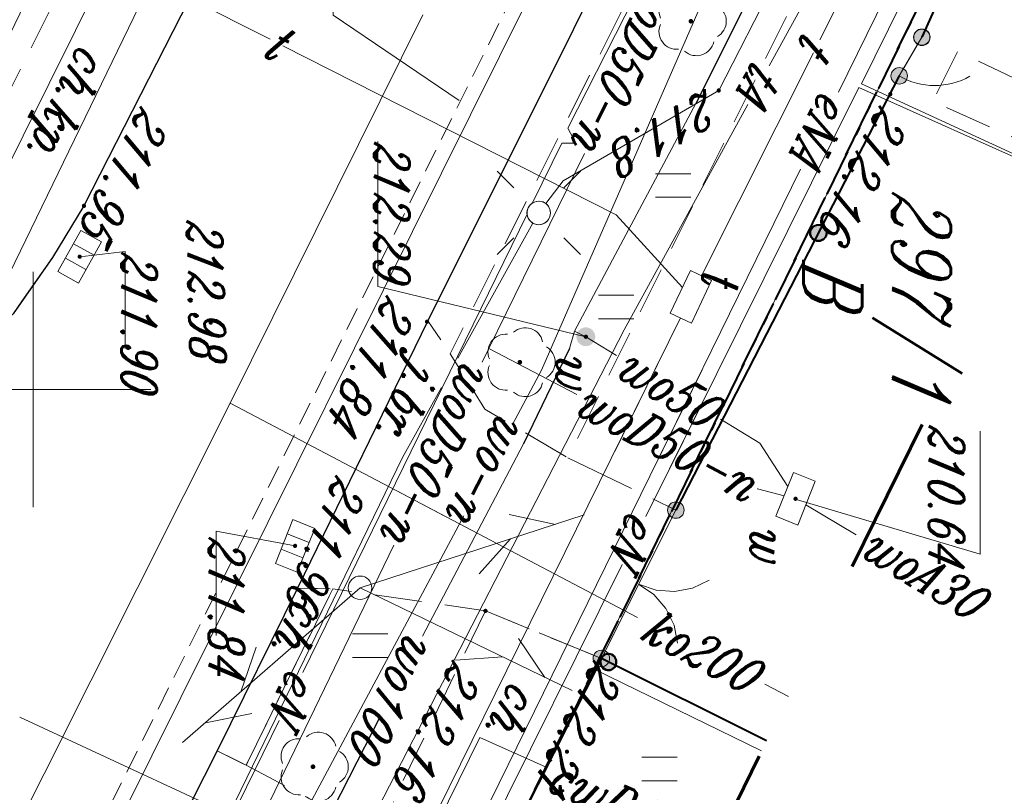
# Model space of a CAD drawing. Header units: millimetres. Extents: x -9598 to -9388, y -264557 to -264347.
# Tile 14 of 44: x -9487 to -9466, y -264466 to -264449. Entities that reach past the tile are written whole.
import ezdxf
from ezdxf.enums import TextEntityAlignment as Align

# ---------------------------------------------------------------- set-up
doc = ezdxf.new("R2010")
doc.units = ezdxf.units.MM
for name, pattern in [('DASHED2', [0.375, 0.25, -0.125]), ('Rakowicka 531_1 wstępna wersja$0$DGN Style 5', [7.845798, 3.362485, -4.483313]), ('Rakowicka 531_1 wstępna wersja$0$KTCR02-500', [1.5, 1, -0.5]), ('Rakowicka 531_1 wstępna wersja$0$KTJZ01-500', [2, 1.5, -0.5]), ('Rakowicka 531_1 wstępna wersja$0$PTTU04-500', [1.5, 1, -0.5])]:
    doc.linetypes.add(name, pattern=pattern)
doc.layers.get('0').update_dxf_attribs({"color": 20, "lineweight": 35})
for name, color, linetype, lineweight in [('-- CO_opis', 11, 'Continuous', 0), ('-- CO_p', 51, 'DASHED2', 9), ('-- CO_z', 51, 'Continuous', 9), ('Rakowicka 531_1 wstępna wersja$0$EGBD03', 250, 'Continuous', 0), ('Rakowicka 531_1 wstępna wersja$0$EGBU01', 250, 'Continuous', 0), ('Rakowicka 531_1 wstępna wersja$0$EPGPO_216', 7, 'Continuous', 0), ('Rakowicka 531_1 wstępna wersja$0$EPUPZ_251', 7, 'Continuous', 0), ('Rakowicka 531_1 wstępna wersja$0$GSLKBR', 250, 'Continuous', 13), ('Rakowicka 531_1 wstępna wersja$0$GUPISL', 250, 'Continuous', 13), ('Rakowicka 531_1 wstępna wersja$0$KTCR02', 250, 'Continuous', 0), ('Rakowicka 531_1 wstępna wersja$0$KTJZ01', 250, 'Continuous', 0), ('Rakowicka 531_1 wstępna wersja$0$KTKR01', 250, 'Continuous', 0), ('Rakowicka 531_1 wstępna wersja$0$KTOK04', 250, 'Continuous', 0), ('Rakowicka 531_1 wstępna wersja$0$KTOK05_01', 250, 'Continuous', 0), ('Rakowicka 531_1 wstępna wersja$0$OBOP02_01', 250, 'Continuous', 0), ('Rakowicka 531_1 wstępna wersja$0$PTTU04', 250, 'Continuous', 0), ('Rakowicka 531_1 wstępna wersja$0$RTPW02', 250, 'Continuous', 0), ('Rakowicka 531_1 wstępna wersja$0$SUOP03_18', 250, 'Continuous', 0), ('Rakowicka 531_1 wstępna wersja$0$SUPC_01', 250, 'Continuous', 0), ('Rakowicka 531_1 wstępna wersja$0$SUPE_01', 250, 'Continuous', 0), ('Rakowicka 531_1 wstępna wersja$0$SUPG_01', 250, 'Continuous', 0), ('Rakowicka 531_1 wstępna wersja$0$SUPK_01', 250, 'Continuous', 0), ('Rakowicka 531_1 wstępna wersja$0$SUPT_01', 250, 'Continuous', 0), ('Rakowicka 531_1 wstępna wersja$0$SUPW_01', 250, 'Continuous', 0), ('Rakowicka 531_1 wstępna wersja$0$SUSM04_01_E', 250, 'Continuous', 0), ('Rakowicka 531_1 wstępna wersja$0$SUUS05', 250, 'Continuous', 0), ('Rakowicka 531_1 wstępna wersja$0$SUUS15_03_E', 250, 'Continuous', 0), ('Rakowicka 531_1 wstępna wersja$0$SUUS15_05_K', 250, 'Continuous', 0), ('Rakowicka 531_1 wstępna wersja$0$SUUS15_08_W', 250, 'Continuous', 0), ('Rakowicka 531_1 wstępna wersja$0$SUUS15_7b_T', 250, 'Continuous', 0), ('Rakowicka 531_1 wstępna wersja$0$SUUS15_8b_W', 250, 'Continuous', 0), ('Rakowicka 531_1 wstępna wersja$0$SUUS25_W', 250, 'Continuous', 0), ('Rakowicka 531_1 wstępna wersja$0$Warstwa 3', 250, 'Continuous', 0), ('Rakowicka 531_1 wstępna wersja$0$Warstwa 5', 250, 'Continuous', 0)]:
    doc.layers.add(name, color=color, linetype=linetype, lineweight=lineweight)
doc.layers.add('-- RAMKA', color=11, linetype='Continuous')
for name, color, linetype, lineweight, true_color in [('Rakowicka 531_1 wstępna wersja$0$GEPPGD', 7, 'Continuous', 13, 0x008000), ('Rakowicka 531_1 wstępna wersja$0$GULTPR', 7, 'Continuous', 13, 0xff9100), ('Rakowicka 531_1 wstępna wersja$0$GUPESH', 1, 'Continuous', 0, 0xff0000), ('Rakowicka 531_1 wstępna wersja$0$GUPKSH', 7, 'Continuous', 0, 0x803300), ('Rakowicka 531_1 wstępna wersja$0$GUPWSH', 5, 'Continuous', 0, 0x0000ff)]:
    doc.layers.add(name, color=color, linetype=linetype, lineweight=lineweight, true_color=true_color)
doc.styles.add('Rakowicka 531_1 wstępna wersja$0$Style-ITALIC_1250 I 0.20944', font='ITALIC_1250.shx', dxfattribs={"oblique": 12})

# ---------------------------------------------------------------- blocks, each defined once
blk = doc.blocks.new('Rakowicka 531_1 wstępna wersja$0$GULTPR1')
at = {"layer": 'Rakowicka 531_1 wstępna wersja$0$GULTPR', "color": 30, "linetype": 'Continuous', "lineweight": 13, "flags": 128}
for points in [[(34.91081, 5), (43.57107, 0)], [(0, 0), (50, 0)], [(33.57107, 0), (24.91081, -5)]]:
    blk.add_lwpolyline(points, dxfattribs=at)
blk = doc.blocks.new('Rakowicka 531_1 wstępna wersja$0$GUPESH1')
at = {"layer": 'Rakowicka 531_1 wstępna wersja$0$GUPESH', "linetype": 'Continuous', "lineweight": 13}
blk.add_hatch(color=1, dxfattribs=at).paths.add_polyline_path([(0, -0.45), (-0.11647, -0.43467), (-0.225, -0.38971), (-0.3182, -0.3182), (-0.38971, -0.225), (-0.43467, -0.11647), (-0.45, 0), (-0.43467, 0.11647), (-0.38971, 0.225), (-0.3182, 0.3182), (-0.225, 0.38971), (-0.11647, 0.43467), (0, 0.45), (0.11647, 0.43467), (0.225, 0.38971), (0.3182, 0.3182), (0.38971, 0.225), (0.43467, 0.11647), (0.45, 0), (0.43467, -0.11647), (0.38971, -0.225), (0.3182, -0.3182), (0.225, -0.38971), (0.11647, -0.43467)])
blk = doc.blocks.new('Rakowicka 531_1 wstępna wersja$0$GUPKSH1')
at = {"layer": 'Rakowicka 531_1 wstępna wersja$0$GUPKSH', "linetype": 'Continuous', "lineweight": 13}
blk.add_hatch(color=36, dxfattribs=at).paths.add_polyline_path([(0, -0.45), (-0.11647, -0.43467), (-0.225, -0.38971), (-0.3182, -0.3182), (-0.38971, -0.225), (-0.43467, -0.11647), (-0.45, 0), (-0.43467, 0.11647), (-0.38971, 0.225), (-0.3182, 0.3182), (-0.225, 0.38971), (-0.11647, 0.43467), (0, 0.45), (0.11647, 0.43467), (0.225, 0.38971), (0.3182, 0.3182), (0.38971, 0.225), (0.43467, 0.11647), (0.45, 0), (0.43467, -0.11647), (0.38971, -0.225), (0.3182, -0.3182), (0.225, -0.38971), (0.11647, -0.43467)])
blk = doc.blocks.new('Rakowicka 531_1 wstępna wersja$0$GUPWSH1')
at = {"layer": 'Rakowicka 531_1 wstępna wersja$0$GUPWSH', "linetype": 'Continuous', "lineweight": 13}
blk.add_hatch(color=5, dxfattribs=at).paths.add_polyline_path([(0, -0.45), (-0.11647, -0.43467), (-0.225, -0.38971), (-0.3182, -0.3182), (-0.38971, -0.225), (-0.43467, -0.11647), (-0.45, 0), (-0.43467, 0.11647), (-0.38971, 0.225), (-0.3182, 0.3182), (-0.225, 0.38971), (-0.11647, 0.43467), (0, 0.45), (0.11647, 0.43467), (0.225, 0.38971), (0.3182, 0.3182), (0.38971, 0.225), (0.43467, 0.11647), (0.45, 0), (0.43467, -0.11647), (0.38971, -0.225), (0.3182, -0.3182), (0.225, -0.38971), (0.11647, -0.43467)])
blk = doc.blocks.new('Rakowicka 531_1 wstępna wersja$0$OBOP02_01')
at = {"layer": 'Rakowicka 531_1 wstępna wersja$0$OBOP02_01', "linetype": 'Continuous', "lineweight": 13}
h = blk.add_hatch(color=96, dxfattribs=at)
edge = h.paths.add_edge_path()
edge.add_arc((0, 0), 0.05, 0, 360)
at = {"layer": 'Rakowicka 531_1 wstępna wersja$0$OBOP02_01', "color": 96, "linetype": 'Continuous', "lineweight": 13}
for centre, start, end in [((0, 0.375), 30.1471, 149.8529), ((-0.357, 0.116), 102.1471, 221.8529), ((0.357, 0.116), 318.1471, 77.8529), ((-0.22, -0.303), 174.1472, 293.8529), ((0.22, -0.303), 246.1471, 5.8529)]:
    blk.add_arc(centre, 0.375, start, end, dxfattribs=at)
blk = doc.blocks.new('Rakowicka 531_1 wstępna wersja$0$GUPISL1_10')
at = {"color": 0, "flags": 128}
for points in [[(-8.83883, 8.83883), (-5.3033, 5.3033)], [(8.83883, 8.83883), (5.3033, 5.3033)], [(-8.83883, -8.83883), (-5.3033, -5.3033)], [(8.83883, -8.83883), (5.3033, -5.3033)]]:
    blk.add_lwpolyline(points, dxfattribs=at)
blk.add_lwpolyline([(0, 2.5), (0.85505, 2.34922), (1.60697, 1.9151), (2.16507, 1.25), (2.41482, 0.64705), (2.5, 0), (2.41482, -0.64705), (2.16507, -1.25), (1.70042, -1.83262), (1.0847, -2.25242), (0.3726, -2.47207), (-0.3726, -2.47207), (-1.0847, -2.25242), (-1.70042, -1.83262), (-2.16507, -1.25), (-2.43732, -0.5563), (-2.493, 0.18682), (-2.32718, 0.91335), (-1.95458, 1.55872), (-1.4083, 2.0656), (-0.7369, 2.38893), (0, 2.5)], close=True, dxfattribs=at)
blk = doc.blocks.new('Rakowicka 531_1 wstępna wersja$0$GSLKBR1')
at = {"layer": 'Rakowicka 531_1 wstępna wersja$0$GSLKBR', "color": 250, "linetype": 'Continuous', "lineweight": 13, "flags": 128}
for points in [[(12.99038, 7.5), (10.6066, 4.3934), (7.5, 2.00962), (3.88229, 0.51111), (0, 0)], [(0, 0), (3.88229, -0.51111), (7.5, -2.00962), (10.6066, -4.3934), (12.99038, -7.5)]]:
    blk.add_lwpolyline(points, dxfattribs=at)
blk = doc.blocks.new('Rakowicka 531_1 wstępna wersja$0$RTPW02')
at = {"layer": 'Rakowicka 531_1 wstępna wersja$0$Warstwa 5', "linetype": 'Continuous', "lineweight": 13}
h = blk.add_hatch(color=250, dxfattribs=at)
edge = h.paths.add_edge_path()
edge.add_arc((0, 0), 0.045, 0, 360)
blk = doc.blocks.new('Rakowicka 531_1 wstępna wersja$0$SUUS25')
at = {"layer": 'Rakowicka 531_1 wstępna wersja$0$SUUS25_W', "linetype": 'Continuous', "lineweight": 13}
h = blk.add_hatch(color=250, dxfattribs=at)
edge = h.paths.add_edge_path()
edge.add_arc((0, 0), 0.2, 0, 360)
blk = doc.blocks.new('Rakowicka 531_1 wstępna wersja$0$PTTU04_01')
at = {"layer": 'Rakowicka 531_1 wstępna wersja$0$PTTU04', "color": 250, "linetype": 'Continuous', "lineweight": 13}
for p, q in [((-0.25, -0.375), (-0.25, 0.375)), ((0.25, -0.375), (0.25, 0.375))]:
    blk.add_line(p, q, dxfattribs=at)
blk = doc.blocks.new('Rakowicka 531_1 wstępna wersja$0$RTPW02_1')
at = {"layer": 'Rakowicka 531_1 wstępna wersja$0$RTPW02', "linetype": 'Continuous', "lineweight": 13}
h = blk.add_hatch(color=250, dxfattribs=at)
edge = h.paths.add_edge_path()
edge.add_arc((0, 0), 0.045, 0, 360)
blk = doc.blocks.new('Rakowicka 531_1 wstępna wersja$0$510')
at = {"layer": 'Rakowicka 531_1 wstępna wersja$0$SUSM04_01_E', "color": 250, "linetype": 'Continuous', "lineweight": 13}
blk.add_circle((0, 0), 0.25, dxfattribs=at)
blk = doc.blocks.new('Rakowicka 531_1 wstępna wersja$0$SUUS05')
at = {"layer": 'Rakowicka 531_1 wstępna wersja$0$SUUS05', "color": 250, "linetype": 'Continuous', "lineweight": 13}
for p, q in [((-0.175, -0.25), (-0.175, 0.25)), ((0.175, 0.25), (0.175, -0.25))]:
    blk.add_line(p, q, dxfattribs=at)
at = {"layer": 'Rakowicka 531_1 wstępna wersja$0$SUUS05', "color": 250, "linetype": 'Continuous', "lineweight": 13, "flags": 128}
blk.add_lwpolyline([(-0.5, -0.25), (0.5, -0.25), (0.5, 0.25), (-0.5, 0.25), (-0.5, -0.25)], close=True, dxfattribs=at)
blk = doc.blocks.new('Rakowicka 531_1 wstępna wersja$0$SUUS15_8b_W')
at = {"layer": 'Rakowicka 531_1 wstępna wersja$0$SUUS15_8b_W', "color": 5, "linetype": 'Continuous', "lineweight": 13, "flags": 128}
blk.add_lwpolyline([(-0.5, 0.25), (0.5, 0.25), (0.5, -0.25), (-0.5, -0.25), (-0.5, 0.25)], close=True, dxfattribs=at)
blk = doc.blocks.new('Rakowicka 531_1 wstępna wersja$0$SUUS15_7b_T')
at = {"layer": 'Rakowicka 531_1 wstępna wersja$0$SUUS15_7b_T', "color": 30, "linetype": 'Continuous', "lineweight": 13, "flags": 128}
blk.add_lwpolyline([(-0.5, 0.25), (0.5, 0.25), (0.5, -0.25), (-0.5, -0.25), (-0.5, 0.25)], close=True, dxfattribs=at)
blk = doc.blocks.new('Rakowicka 531_1 wstępna wersja$0$510_2')
at = {"layer": 'Rakowicka 531_1 wstępna wersja$0$SUSM04_01_E', "color": 250, "linetype": 'Continuous', "lineweight": 13}
blk.add_circle((0, 0), 0.25, dxfattribs=at)
blk = doc.blocks.new('Rakowicka 531_1 wstępna wersja')
at = {"layer": 'Rakowicka 531_1 wstępna wersja$0$KTOK04', "linetype": 'Continuous', "lineweight": 13}
h = blk.add_hatch(color=250, dxfattribs=at)
edge = h.paths.add_edge_path()
edge.add_arc((7425342.52, 5549068.86), 0.17, 0, 360)
h = blk.add_hatch(color=250, dxfattribs=at)
edge = h.paths.add_edge_path()
edge.add_arc((7425343.34, 5549068.38), 0.175, 0, 360)
at = {"layer": 'Rakowicka 531_1 wstępna wersja$0$KTOK05_01', "linetype": 'Continuous', "lineweight": 40}
h = blk.add_hatch(color=250, dxfattribs=at)
edge = h.paths.add_edge_path()
edge.add_arc((7425346.675, 5549066.665), 0.17, 0, 360)
at = {"layer": 'Rakowicka 531_1 wstępna wersja$0$KTOK05_01', "linetype": 'Continuous', "lineweight": 13}
h = blk.add_hatch(color=250, dxfattribs=at)
edge = h.paths.add_edge_path()
edge.add_arc((7425352.56, 5549063.64), 0.175, 0, 360)
at = {"layer": 'Rakowicka 531_1 wstępna wersja$0$KTOK05_01', "linetype": 'Continuous', "lineweight": 40}
blk.add_hatch(color=250, dxfattribs=at).paths.add_polyline_path([(7425355.688, 5549062.071), (7425355.732, 5549062.049, 13.599754)])
at = {"layer": 'Rakowicka 531_1 wstępna wersja$0$KTOK05_01', "linetype": 'Continuous', "lineweight": 13}
h = blk.add_hatch(color=250, dxfattribs=at)
edge = h.paths.add_edge_path()
edge.add_arc((7425355.71, 5549062.06), 0.175, 0, 360)
at = {"layer": 'Rakowicka 531_1 wstępna wersja$0$EGBD03', "color": 96, "linetype": 'Continuous', "lineweight": 13, "flags": 128}
for points in [[(7425377.48, 5549032.21), (7425364.05, 5549039.31), (7425363.81, 5549038.86), (7425355.7, 5549042.97), (7425349.9, 5549045.91), (7425316.05, 5549062.26), (7425311.57, 5549064.57), (7425306.63, 5549067.13), (7425295.44, 5549072.28), (7425303.71, 5549087.75), (7425305.85, 5549086.73), (7425311.48, 5549083.92), (7425328.84, 5549075.25), (7425337.39, 5549070.98), (7425355.94, 5549061.91), (7425374.38, 5549052.81), (7425383.03, 5549048.34)], [(7425357.674, 5549065.46), (7425355.94, 5549061.91), (7425337.39, 5549070.98), (7425339.185, 5549074.542)], [(7425376.136, 5549056.393), (7425374.38, 5549052.81), (7425355.94, 5549061.91), (7425357.674, 5549065.46)]]:
    blk.add_lwpolyline(points, dxfattribs=at)
at = {"layer": 'Rakowicka 531_1 wstępna wersja$0$EPGPO_216', "color": 8, "linetype": 'Continuous', "lineweight": 40}
for p, q in [((7425342.781, 5549068.344), (7425341.433, 5549069.003)), ((7425345.027, 5549067.246), (7425343.679, 5549067.905)), ((7425347.272, 5549066.148), (7425345.925, 5549066.807)), ((7425349.518, 5549065.05), (7425348.171, 5549065.709)), ((7425351.764, 5549063.952), (7425350.417, 5549064.611)), ((7425354.01, 5549062.854), (7425352.663, 5549063.512)), ((7425358.497, 5549060.648), (7425357.152, 5549061.312))]:
    blk.add_line(p, q, dxfattribs=at)
at = {"layer": 'Rakowicka 531_1 wstępna wersja$0$EPGPO_216', "color": 8, "linetype": 'Continuous', "lineweight": 40, "flags": 128}
blk.add_lwpolyline([(7425356.256, 5549061.754), (7425355.94, 5549061.91), (7425354.909, 5549062.414)], dxfattribs=at)
at = {"layer": 'Rakowicka 531_1 wstępna wersja$0$EPUPZ_251', "color": 8, "linetype": 'Continuous', "lineweight": 40}
for p, q in [((7425342.193, 5549068.632), (7425342.35, 5549068.555)), ((7425342.709, 5549068.379), (7425343.608, 5549067.94)), ((7425343.967, 5549067.764), (7425344.124, 5549067.687)), ((7425344.439, 5549067.534), (7425344.596, 5549067.457)), ((7425344.955, 5549067.281), (7425345.853, 5549066.842)), ((7425346.213, 5549066.666), (7425346.37, 5549066.589)), ((7425346.684, 5549066.435), (7425346.842, 5549066.359)), ((7425347.201, 5549066.183), (7425348.099, 5549065.744)), ((7425348.459, 5549065.568), (7425348.616, 5549065.491)), ((7425348.93, 5549065.337), (7425349.088, 5549065.26)), ((7425349.447, 5549065.085), (7425350.345, 5549064.646)), ((7425350.705, 5549064.47), (7425350.862, 5549064.393)), ((7425351.176, 5549064.239), (7425351.333, 5549064.162)), ((7425351.693, 5549063.987), (7425352.591, 5549063.547)), ((7425352.951, 5549063.372), (7425353.108, 5549063.295)), ((7425353.422, 5549063.141), (7425353.579, 5549063.064)), ((7425353.939, 5549062.889), (7425354.837, 5549062.449)), ((7425355.196, 5549062.274), (7425355.354, 5549062.197)), ((7425355.668, 5549062.043), (7425355.825, 5549061.966)), ((7425356.184, 5549061.789), (7425357.081, 5549061.347)), ((7425357.44, 5549061.17), (7425357.597, 5549061.092)), ((7425357.91, 5549060.938), (7425358.067, 5549060.86)), ((7425358.426, 5549060.683), (7425359.323, 5549060.241))]:
    blk.add_line(p, q, dxfattribs=at)
at = {"layer": 'Rakowicka 531_1 wstępna wersja$0$GEPPGD', "color": 250, "linetype": 'Rakowicka 531_1 wstępna wersja$0$DGN Style 5', "lineweight": 70, "flags": 128}
blk.add_lwpolyline([(7425284.958, 5549147.04), (7425252.6, 5549083.92), (7425409.418, 5549006.623), (7425423.137, 5549033.307), (7425330.222, 5549078.944), (7425348.524, 5549115.33), (7425284.958, 5549147.04)], close=True, dxfattribs=at)
at = {"layer": 'Rakowicka 531_1 wstępna wersja$0$KTCR02', "color": 250, "linetype": 'Rakowicka 531_1 wstępna wersja$0$KTCR02-500', "lineweight": 13, "flags": 128}
for points in [[(7425331.45, 5549074.11), (7425331.999, 5549073.838), (7425337.4, 5549071.159), (7425342.52, 5549068.86), (7425343.34, 5549068.38), (7425352.56, 5549063.64)], [(7425345.039, 5549071.666), (7425343.88, 5549069.09), (7425342.82, 5549069.62), (7425344.024, 5549072.165)], [(7425348.54, 5549058.38), (7425329.97, 5549067.64), (7425330.048, 5549068.427)], [(7425349.93, 5549046.35), (7425349.81, 5549047.32), (7425349.48, 5549048.16), (7425349.02, 5549048.91), (7425348.39, 5549049.58), (7425347.2, 5549050.41), (7425346.1, 5549051.08), (7425336.01, 5549056.22), (7425318.45, 5549064.72)], [(7425354.7, 5549059.6), (7425355.71, 5549062.06), (7425360.69, 5549059.55)]]:
    blk.add_lwpolyline(points, dxfattribs=at)
blk.add_lwpolyline([(7425357.98, 5549054.52), (7425354.23, 5549056.36), (7425354.22, 5549055.61), (7425357.67, 5549053.91), (7425357.98, 5549054.52)], close=True, dxfattribs=at)
at = {"layer": 'Rakowicka 531_1 wstępna wersja$0$KTJZ01', "color": 250, "linetype": 'Rakowicka 531_1 wstępna wersja$0$KTJZ01-500', "lineweight": 13, "flags": 128}
for points in [[(7425302.84, 5549081.09), (7425303.26, 5549080.9), (7425315.16, 5549074.94), (7425320.45, 5549072.38), (7425324.79, 5549070.18), (7425329.97, 5549067.64), (7425348.54, 5549058.38), (7425354.22, 5549055.61), (7425357.67, 5549053.91), (7425362.03, 5549051.7), (7425363.18, 5549051.07), (7425368.65, 5549048.38), (7425372.69, 5549046.37), (7425377.06, 5549044.2), (7425384.6, 5549040.44), (7425387.82, 5549038.8), (7425393.82, 5549035.85), (7425394.13, 5549035.69), (7425398.63, 5549033.36), (7425412.124, 5549026.776), (7425418.203, 5549023.709)], [(7425349.93, 5549046.35), (7425349.81, 5549047.32), (7425349.48, 5549048.16), (7425349.02, 5549048.91), (7425348.39, 5549049.58), (7425347.2, 5549050.41), (7425346.1, 5549051.08), (7425336.01, 5549056.22), (7425318.45, 5549064.72), (7425312.37, 5549067.76), (7425311.94, 5549068.09), (7425302.89, 5549072.63), (7425297.097, 5549075.304)], [(7425351.45, 5549061.35), (7425352.56, 5549063.64), (7425355.71, 5549062.06), (7425354.7, 5549059.6)], [(7425354.229, 5549056.305), (7425354.22, 5549055.61), (7425348.54, 5549058.38), (7425349.24, 5549058.85)], [(7425362.03, 5549051.7), (7425357.67, 5549053.91), (7425357.98, 5549054.52)]]:
    blk.add_lwpolyline(points, dxfattribs=at)
at = {"layer": 'Rakowicka 531_1 wstępna wersja$0$KTKR01', "color": 250, "linetype": 'Continuous', "lineweight": 30, "flags": 128}
for points in [[(7425302.84, 5549081.09), (7425303.26, 5549080.9), (7425315.16, 5549074.94), (7425320.45, 5549072.38), (7425324.79, 5549070.18), (7425329.97, 5549067.64), (7425348.54, 5549058.38), (7425354.22, 5549055.61), (7425357.67, 5549053.91), (7425362.03, 5549051.7), (7425363.18, 5549051.07), (7425368.65, 5549048.38), (7425372.69, 5549046.37), (7425377.06, 5549044.2), (7425384.6, 5549040.44), (7425387.82, 5549038.8), (7425393.82, 5549035.85), (7425394.13, 5549035.69), (7425398.63, 5549033.36), (7425412.124, 5549026.776), (7425418.203, 5549023.709)], [(7425336.01, 5549056.22), (7425346.1, 5549051.08), (7425347.2, 5549050.41), (7425348.39, 5549049.58), (7425349.02, 5549048.91), (7425349.48, 5549048.16), (7425349.81, 5549047.32), (7425349.93, 5549046.35), (7425349.91, 5549045.16), (7425349.4, 5549043.51), (7425348.88, 5549042.79), (7425348.34, 5549042.31), (7425347.63, 5549041.92), (7425346.807, 5549041.742), (7425345.92, 5549041.48), (7425343.72, 5549041.79), (7425345.29, 5549046.39)]]:
    blk.add_lwpolyline(points, dxfattribs=at)
at = {"layer": 'Rakowicka 531_1 wstępna wersja$0$KTOK04', "color": 250, "linetype": 'Continuous', "lineweight": 13}
blk.add_line((7425343.34, 5549068.38), (7425342.52, 5549068.86), dxfattribs=at)
for centre, radius in [((7425342.52, 5549068.86), 0.175), ((7425342.52, 5549068.86), 0.17), ((7425343.34, 5549068.38), 0.175)]:
    blk.add_circle(centre, radius, dxfattribs=at)
at = {"layer": 'Rakowicka 531_1 wstępna wersja$0$KTOK04', "color": 250, "linetype": 'Continuous', "lineweight": 13, "extrusion": (0, 0, -1)}
blk.add_arc((-7425342.045, 5549069.138), 1.5, 150.3432, 210.3432, dxfattribs=at)
at = {"layer": 'Rakowicka 531_1 wstępna wersja$0$KTOK05_01', "color": 250, "linetype": 'Continuous', "lineweight": 40}
for p, q in [((7425343.34, 5549068.38), (7425352.56, 5549063.64)), ((7425357.46, 5549065.566), (7425355.71, 5549062.06)), ((7425355.71, 5549062.06), (7425360.69, 5549059.55))]:
    blk.add_line(p, q, dxfattribs=at)
at = {"layer": 'Rakowicka 531_1 wstępna wersja$0$KTOK05_01', "color": 250, "linetype": 'Continuous', "lineweight": 13}
blk.add_line((7425355.71, 5549062.06), (7425352.56, 5549063.64), dxfattribs=at)
at = {"layer": 'Rakowicka 531_1 wstępna wersja$0$KTOK05_01', "color": 250, "linetype": 'Continuous', "lineweight": 40, "flags": 128}
blk.add_lwpolyline([(7425331.45, 5549074.11), (7425337.4, 5549071.159), (7425342.52, 5549068.86)], dxfattribs=at)
for points in [[(7425355.667, 5549062.082), (7425355.753, 5549062.038, 7.089175), (7425355.667, 5549062.082)], [(7425355.688, 5549062.071), (7425355.732, 5549062.049, 13.599754), (7425355.688, 5549062.071)]]:
    blk.add_lwpolyline(points, format="xyb", close=True, dxfattribs=at)
at = {"layer": 'Rakowicka 531_1 wstępna wersja$0$KTOK05_01', "color": 250, "linetype": 'Continuous', "lineweight": 40}
for radius in [0.175, 0.17]:
    blk.add_circle((7425346.675, 5549066.665), radius, dxfattribs=at)
at = {"layer": 'Rakowicka 531_1 wstępna wersja$0$KTOK05_01', "color": 250, "linetype": 'Continuous', "lineweight": 13}
for centre in [(7425352.56, 5549063.64), (7425355.71, 5549062.06)]:
    blk.add_circle(centre, 0.175, dxfattribs=at)
at = {"layer": 'Rakowicka 531_1 wstępna wersja$0$PTTU04', "color": 250, "linetype": 'Rakowicka 531_1 wstępna wersja$0$PTTU04-500', "lineweight": 13, "flags": 128}
for points in [[(7425330.05, 5549068.45), (7425330.31, 5549071.81), (7425351.45, 5549061.35), (7425350.42, 5549059.59), (7425349.24, 5549058.85), (7425330.05, 5549068.45)], [(7425354.7, 5549059.6), (7425359.45, 5549057.3), (7425357.98, 5549054.52), (7425354.23, 5549056.36), (7425354.7, 5549059.6)], [(7425331.13, 5549055.79), (7425349.93, 5549046.35), (7425349.91, 5549045.16), (7425345.31, 5549046.56), (7425336.08, 5549051.05), (7425335.28, 5549049.6), (7425331.74, 5549051.37), (7425331.8, 5549051.95), (7425329.51, 5549054.95), (7425331.13, 5549055.79)]]:
    blk.add_lwpolyline(points, close=True, dxfattribs=at)
blk.add_lwpolyline([(7425362.438, 5549063.121), (7425360.69, 5549059.92), (7425360.8, 5549059.86), (7425360.69, 5549059.55), (7425355.71, 5549062.06), (7425357.46, 5549065.566)], dxfattribs=at)
at = {"layer": 'Rakowicka 531_1 wstępna wersja$0$SUOP03_18', "color": 5, "linetype": 'Continuous', "lineweight": 30, "flags": 128}
for points in [[(7425341.25, 5549065.4), (7425343.91, 5549064.07)], [(7425349.13, 5549061.38), (7425351.15, 5549060.41)], [(7425356.93, 5549057.37), (7425359.56, 5549056.03)]]:
    blk.add_lwpolyline(points, dxfattribs=at)
at = {"layer": 'Rakowicka 531_1 wstępna wersja$0$SUPC_01', "color": 212, "linetype": 'Continuous', "lineweight": 13, "flags": 128}
blk.add_lwpolyline([(7425382.137, 5549046.989), (7425379.22, 5549048.46), (7425367.3, 5549054.61), (7425357.39, 5549059.48), (7425358.016, 5549060.889)], dxfattribs=at)
at = {"layer": 'Rakowicka 531_1 wstępna wersja$0$SUPE_01', "color": 1, "linetype": 'Continuous', "lineweight": 13}
for p, q in [((7425349.704, 5549064.488), (7425351.776, 5549063.461)), ((7425349.584, 5549064.195), (7425351.697, 5549063.159)), ((7425345.838, 5549060.697), (7425346.036, 5549060.601)), ((7425346.279, 5549060.482), (7425346.465, 5549060.391))]:
    blk.add_line(p, q, dxfattribs=at)
at = {"layer": 'Rakowicka 531_1 wstępna wersja$0$SUPE_01', "color": 1, "linetype": 'Continuous', "lineweight": 13, "flags": 128}
for points in [[(7425343.689, 5549067.088), (7425332.27, 5549072.69), (7425326.044, 5549075.74)], [(7425345.327, 5549071.525), (7425343.51, 5549067.58), (7425335.992, 5549071.285)], [(7425352.696, 5549063.005), (7425343.59, 5549067.52), (7425345.374, 5549071.502)], [(7425329.336, 5549069.03), (7425344.45, 5549061.35), (7425344.77, 5549061.52), (7425344.77, 5549061.22), (7425346.036, 5549060.601)], [(7425346.051, 5549060.882), (7425345.57, 5549061.25), (7425343.65, 5549064.55), (7425341.31, 5549065.75), (7425340.09, 5549065.6), (7425337.652, 5549067.055)], [(7425371.485, 5549055.337), (7425370.63, 5549053.87), (7425345.324, 5549066.286)], [(7425372.436, 5549053.23), (7425371.38, 5549053.74), (7425353.717, 5549062.498)], [(7425346.279, 5549060.482), (7425356.007, 5549055.724)], [(7425349.331, 5549059.014), (7425346.468, 5549060.608)], [(7425359.511, 5549053.92), (7425351.44, 5549057.84), (7425349.956, 5549058.667)], [(7425357.031, 5549055.223), (7425362.68, 5549052.46), (7425362.92, 5549052.57), (7425362.92, 5549052.33), (7425366.636, 5549050.465)]]:
    blk.add_lwpolyline(points, dxfattribs=at)
at = {"layer": 'Rakowicka 531_1 wstępna wersja$0$SUPG_01', "color": 52, "linetype": 'Continuous', "lineweight": 13, "flags": 128}
for points in [[(7425355.592, 5549045.489), (7425349.9, 5549048.35), (7425330.73, 5549057.64), (7425325.05, 5549060.53)], [(7425332.314, 5549055.896), (7425346.85, 5549048.67), (7425350.795, 5549046.716)]]:
    blk.add_lwpolyline(points, dxfattribs=at)
at = {"layer": 'Rakowicka 531_1 wstępna wersja$0$SUPK_01', "color": 36, "linetype": 'Continuous', "lineweight": 13}
blk.add_line((7425352.158, 5549057.732), (7425352.682, 5549058.727), dxfattribs=at)
at = {"layer": 'Rakowicka 531_1 wstępna wersja$0$SUPK_01', "color": 36, "linetype": 'Continuous', "lineweight": 13, "flags": 128}
for points in [[(7425356.258, 5549065.526), (7425356.522, 5549066.027)], [(7425350.29, 5549054.18), (7425354.839, 5549062.828)], [(7425342.041, 5549058.274), (7425350.29, 5549054.18), (7425364.057, 5549047.272)]]:
    blk.add_lwpolyline(points, dxfattribs=at)
at = {"layer": 'Rakowicka 531_1 wstępna wersja$0$SUPT_01', "color": 30, "linetype": 'Continuous', "lineweight": 13}
blk.add_line((7425349.236, 5549063.366), (7425351.315, 5549062.342), dxfattribs=at)
at = {"layer": 'Rakowicka 531_1 wstępna wersja$0$SUPT_01', "color": 30, "linetype": 'Continuous', "lineweight": 13, "flags": 128}
for points in [[(7425321.226, 5549077.332), (7425328.46, 5549073.77), (7425342.577, 5549066.693)], [(7425343.125, 5549065.617), (7425341.101, 5549066.729)], [(7425342.848, 5549066.558), (7425347.583, 5549064.184)], [(7425360.586, 5549056.448), (7425348.73, 5549062.54), (7425343.948, 5549065.165)], [(7425347.831, 5549063.778), (7425346.29, 5549062.37), (7425342.7, 5549055.3)], [(7425360.939, 5549057.602), (7425348.479, 5549063.739)], [(7425342.563, 5549055.03), (7425341.7, 5549053.33), (7425341.064, 5549051.27)]]:
    blk.add_lwpolyline(points, dxfattribs=at)
at = {"layer": 'Rakowicka 531_1 wstępna wersja$0$SUPW_01', "color": 5, "linetype": 'Continuous', "lineweight": 13, "flags": 128}
for points in [[(7425333.309, 5549069.496), (7425335.53, 5549068.39), (7425341.25, 5549065.4), (7425343.91, 5549064.07), (7425348.76, 5549061.49), (7425349.13, 5549061.38), (7425351.15, 5549060.41), (7425355.237, 5549058.261)], [(7425352.45, 5549066.397), (7425353.089, 5549067.465)], [(7425337.39, 5549066.107), (7425349.59, 5549060.79), (7425350.745, 5549060.174)], [(7425350.632, 5549064.59), (7425351.14, 5549065.42), (7425352.062, 5549066.014)], [(7425352.106, 5549065.363), (7425352.11, 5549065.37), (7425352.257, 5549065.936)], [(7425348.76, 5549061.49), (7425348.88, 5549061.73), (7425349.28, 5549062.382)], [(7425349.13, 5549059.67), (7425344.986, 5549061.699)], [(7425349.13, 5549059.67), (7425350.107, 5549061.54)], [(7425349.421, 5549059.529), (7425349.13, 5549059.67)], [(7425352.684, 5549059.138), (7425358.92, 5549055.81), (7425359.62, 5549055.44), (7425362.34, 5549054.24), (7425362.374, 5549054.223)], [(7425360.911, 5549053.978), (7425353.306, 5549057.653)], [(7425357.801, 5549056.926), (7425359.56, 5549056.03), (7425366.09, 5549052.58), (7425367.86, 5549051.75), (7425370.125, 5549050.731)], [(7425359.62, 5549055.44), (7425356.955, 5549049.722)]]:
    blk.add_lwpolyline(points, dxfattribs=at)
at = {"layer": 'Rakowicka 531_1 wstępna wersja$0$SUUS15_05_K', "color": 36, "linetype": 'Continuous', "lineweight": 13, "flags": 128}
for points in [[(7425353.32, 5549055.56), (7425353.006, 5549053.883), (7425355.226, 5549053.883)], [(7425347.18, 5549050.99), (7425347.072, 5549051.953), (7425349.127, 5549051.953)]]:
    blk.add_lwpolyline(points, dxfattribs=at)
at = {"layer": 'Rakowicka 531_1 wstępna wersja$0$SUUS25_W', "color": 5, "linetype": 'Continuous', "lineweight": 13, "flags": 128}
for points in [[(7425352.343, 5549066.219), (7425353.496, 5549070.098), (7425350.886, 5549070.098)], [(7425348.88, 5549061.73), (7425347.813, 5549057.315), (7425344.733, 5549057.315)]]:
    blk.add_lwpolyline(points, dxfattribs=at)
at = {"layer": 'Rakowicka 531_1 wstępna wersja$0$Warstwa 3', "color": 250, "linetype": 'Continuous', "lineweight": 13}
for p, q in [((7425350, 5549052.5), (7425350, 5549047.5)), ((7425347.5, 5549050), (7425352.5, 5549050))]:
    blk.add_line(p, q, dxfattribs=at)
at = {"layer": 'Rakowicka 531_1 wstępna wersja$0$GUPISL', "color": 250, "linetype": 'Continuous', "lineweight": 13, "xscale": 0.1, "yscale": 0.1, "zscale": 0.1}
blk.add_blockref('Rakowicka 531_1 wstępna wersja$0$GUPISL1_10', (7425346.25, 5549060.73), dxfattribs=at)
at = {"layer": 'Rakowicka 531_1 wstępna wersja$0$KTOK05_01', "color": 250, "linetype": 'Continuous', "lineweight": 13, "xscale": 0.09999999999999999, "yscale": 0.09999999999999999, "zscale": 0.09999999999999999, "rotation": 63.36223848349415}
blk.add_blockref('Rakowicka 531_1 wstępna wersja$0$GSLKBR1', (7425354.135, 5549062.85), dxfattribs=at)
at = {"layer": 'Rakowicka 531_1 wstępna wersja$0$OBOP02_01', "color": 96, "linetype": 'Continuous', "lineweight": 13}
for p in [(7425342.18, 5549063.96), (7425349.42, 5549060.33), (7425358.01, 5549055.94)]:
    blk.add_blockref('Rakowicka 531_1 wstępna wersja$0$OBOP02_01', p, dxfattribs=at)
at = {"layer": 'Rakowicka 531_1 wstępna wersja$0$PTTU04', "color": 250, "linetype": 'Continuous', "lineweight": 13}
for p in [(7425345.668, 5549063.582), (7425358.059, 5549063.294), (7425348.25, 5549062.371), (7425355.438, 5549057.155)]:
    blk.add_blockref('Rakowicka 531_1 wstępna wersja$0$PTTU04_01', p, dxfattribs=at)
at = {"layer": 'Rakowicka 531_1 wstępna wersja$0$RTPW02', "color": 250, "linetype": 'Continuous', "lineweight": 13}
for p in [(7425348.56, 5549058.36), (7425346.1, 5549051.08)]:
    blk.add_blockref('Rakowicka 531_1 wstępna wersja$0$RTPW02_1', p, dxfattribs=at)
at = {"layer": 'Rakowicka 531_1 wstępna wersja$0$SUPT_01', "color": 30, "linetype": 'Continuous', "lineweight": 13, "xscale": 0.1, "yscale": 0.1, "zscale": 0.1}
for rotation in [108.0089956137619, 64.10736314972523, 311.1223983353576]:
    blk.add_blockref('Rakowicka 531_1 wstępna wersja$0$GULTPR1', (7425354.21, 5549056.94), dxfattribs=dict(at, rotation=rotation))
at = {"layer": 'Rakowicka 531_1 wstępna wersja$0$SUSM04_01_E', "color": 250, "linetype": 'Continuous', "lineweight": 13}
for name, p in [('Rakowicka 531_1 wstępna wersja$0$510_2', (7425346.25, 5549060.73)), ('Rakowicka 531_1 wstępna wersja$0$510', (7425354.21, 5549056.94))]:
    blk.add_blockref(name, p, dxfattribs=at)
at = {"layer": 'Rakowicka 531_1 wstępna wersja$0$SUUS05', "color": 250, "linetype": 'Continuous', "lineweight": 13}
for p, rotation in [((7425353.32, 5549055.56), 338.3046690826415), ((7425347.18, 5549050.99), 330.8899250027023)]:
    blk.add_blockref('Rakowicka 531_1 wstępna wersja$0$SUUS05', p, dxfattribs=dict(at, rotation=rotation))
at = {"layer": 'Rakowicka 531_1 wstępna wersja$0$SUUS15_03_E', "color": 1, "linetype": 'Continuous', "lineweight": 13, "xscale": 0.1, "yscale": 0.1, "zscale": 0.1}
blk.add_blockref('Rakowicka 531_1 wstępna wersja$0$GUPESH1', (7425343.65, 5549064.55), dxfattribs=at)
at = {"layer": 'Rakowicka 531_1 wstępna wersja$0$SUUS15_05_K', "color": 36, "linetype": 'Continuous', "lineweight": 13, "xscale": 0.1, "yscale": 0.1, "zscale": 0.1}
for p in [(7425353.32, 5549055.56), (7425347.18, 5549050.99)]:
    blk.add_blockref('Rakowicka 531_1 wstępna wersja$0$GUPKSH1', p, dxfattribs=at)
at = {"layer": 'Rakowicka 531_1 wstępna wersja$0$SUUS15_7b_T', "color": 30, "linetype": 'Continuous', "lineweight": 13, "rotation": 334.7077548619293}
blk.add_blockref('Rakowicka 531_1 wstępna wersja$0$SUUS15_7b_T', (7425348.03, 5549063.96), dxfattribs=at)
at = {"layer": 'Rakowicka 531_1 wstępna wersja$0$SUUS15_8b_W', "color": 5, "linetype": 'Continuous', "lineweight": 13, "rotation": 338.0910754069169}
blk.add_blockref('Rakowicka 531_1 wstępna wersja$0$SUUS15_8b_W', (7425352.32, 5549066.18), dxfattribs=at)
at = {"layer": 'Rakowicka 531_1 wstępna wersja$0$SUUS25_W', "color": 5, "linetype": 'Continuous', "lineweight": 13, "xscale": 0.1, "yscale": 0.1, "zscale": 0.1}
for p in [(7425352.32, 5549066.18), (7425348.88, 5549061.73)]:
    blk.add_blockref('Rakowicka 531_1 wstępna wersja$0$GUPWSH1', p, dxfattribs=at)
at = {"layer": 'Rakowicka 531_1 wstępna wersja$0$SUUS25_W', "color": 250, "linetype": 'Continuous', "lineweight": 13, "rotation": 58.84048507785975}
blk.add_blockref('Rakowicka 531_1 wstępna wersja$0$SUUS25', (7425348.88, 5549061.73), dxfattribs=at)
at = {"layer": 'Rakowicka 531_1 wstępna wersja$0$Warstwa 5', "color": 250, "linetype": 'Continuous', "lineweight": 13}
for p in [(7425343.73, 5549068.19), (7425357.69, 5549061.33), (7425354.7, 5549059.6), (7425354.42, 5549055.73), (7425348.58, 5549053.77)]:
    blk.add_blockref('Rakowicka 531_1 wstępna wersja$0$RTPW02', p, dxfattribs=at)
at = {"layer": 'Rakowicka 531_1 wstępna wersja$0$EGBD03', "color": 96, "linetype": 'Continuous', "lineweight": 30, "insert": (7425345.783, 5549067.81), "char_height": 1.25, "attachment_point": 7, "rotation": 359.9998, "line_spacing_factor": 0.6, "style": 'Rakowicka 531_1 wstępna wersja$0$Style-ITALIC_1250 I 0.20944'}
blk.add_mtext('\\H1x;\\W0.8;297/1', dxfattribs=at)
at = {"layer": 'Rakowicka 531_1 wstępna wersja$0$EGBU01', "color": 96, "linetype": 'Continuous', "lineweight": 30, "insert": (7425347.243, 5549066.346), "char_height": 1.25, "attachment_point": 7, "rotation": 359.9998, "line_spacing_factor": 0.6, "style": 'Rakowicka 531_1 wstępna wersja$0$Style-ITALIC_1250 I 0.20944'}
blk.add_mtext('\\H1x;\\W0.8;B', dxfattribs=at)
at = {"layer": 'Rakowicka 531_1 wstępna wersja$0$KTCR02', "color": 250, "linetype": 'Continuous', "lineweight": 13, "style": 'Rakowicka 531_1 wstępna wersja$0$Style-ITALIC_1250 I 0.20944', "oblique": 12, "width": 0.8}
for s, rotation, p in [('ch.', 330.7744, (7425356.722, 5549059.844)), ('ch.', 333.7681, (7425354.986, 5549055.282)), ('ch.kp.', 333.4713, (7425343.817, 5549050.399))]:
    blk.add_text(s, height=0.75, rotation=rotation, dxfattribs=at).set_placement(p, align=Align.CENTER)
at = {"layer": 'Rakowicka 531_1 wstępna wersja$0$KTJZ01', "color": 250, "linetype": 'Continuous', "lineweight": 13, "style": 'Rakowicka 531_1 wstępna wersja$0$Style-ITALIC_1250 I 0.20944', "oblique": 12, "width": 0.8}
blk.add_text('j.br.', height=0.75, rotation=334.0026, dxfattribs=at).set_placement((7425350.132, 5549057.615), align=Align.CENTER)
at = {"layer": 'Rakowicka 531_1 wstępna wersja$0$RTPW02', "color": 250, "linetype": 'Continuous', "lineweight": 13, "style": 'Rakowicka 531_1 wstępna wersja$0$Style-ITALIC_1250 I 0.20944', "oblique": 12, "width": 0.8}
for s, rotation, p in [('211.84', 334.0026, (7425347.983, 5549057.501)), ('211.95', 333.005, (7425343.967, 5549052.286))]:
    blk.add_text(s, height=0.75, rotation=rotation, dxfattribs=at).set_placement(p)
at = {"layer": 'Rakowicka 531_1 wstępna wersja$0$SUPC_01', "color": 212, "linetype": 'Continuous', "lineweight": 13, "style": 'Rakowicka 531_1 wstępna wersja$0$Style-ITALIC_1250 I 0.20944', "oblique": 12, "width": 0.8}
blk.add_text('cwD125', height=0.75, rotation=66.0375, dxfattribs=at).set_placement((7425358.833, 5549062.566), align=Align.MIDDLE_CENTER)
at = {"layer": 'Rakowicka 531_1 wstępna wersja$0$SUPE_01', "color": 1, "linetype": 'Continuous', "lineweight": 13, "style": 'Rakowicka 531_1 wstępna wersja$0$Style-ITALIC_1250 I 0.20944', "oblique": 12, "width": 0.8}
for s, rotation, p in [('eNA', 333.8667, (7425344.517, 5549066.709)), ('eN', 333.6249, (7425353.207, 5549062.751)), ('eN', 333.9362, (7425356.551, 5549055.54))]:
    blk.add_text(s, height=0.75, rotation=rotation, dxfattribs=at).set_placement(p, align=Align.MIDDLE_CENTER)
at = {"layer": 'Rakowicka 531_1 wstępna wersja$0$SUPK_01', "color": 36, "linetype": 'Continuous', "lineweight": 13, "style": 'Rakowicka 531_1 wstępna wersja$0$Style-ITALIC_1250 I 0.20944', "oblique": 12, "width": 0.8}
blk.add_text('ko200', height=0.75, rotation=62.2541, dxfattribs=at).set_placement((7425355.549, 5549064.177), align=Align.MIDDLE_CENTER)
at = {"layer": 'Rakowicka 531_1 wstępna wersja$0$SUPT_01', "color": 30, "linetype": 'Continuous', "lineweight": 13, "style": 'Rakowicka 531_1 wstępna wersja$0$Style-ITALIC_1250 I 0.20944', "oblique": 12, "width": 0.8}
for s, rotation, p in [('t', 333.3764, (7425342.711, 5549066.622)), ('tA', 331.2313, (7425343.551, 5549065.417)), ('t', 63.0811, (7425342.632, 5549055.165))]:
    blk.add_text(s, height=0.75, rotation=rotation, dxfattribs=at).set_placement(p, align=Align.MIDDLE_CENTER)
at = {"layer": 'Rakowicka 531_1 wstępna wersja$0$SUPW_01', "color": 5, "linetype": 'Continuous', "lineweight": 13, "style": 'Rakowicka 531_1 wstępna wersja$0$Style-ITALIC_1250 I 0.20944', "oblique": 12, "width": 0.8}
for s, rotation, p in [('woA30', 59.0938, (7425353.897, 5549068.904)), ('woD50-n', 62.3991, (7425351.107, 5549063.451)), ('wo50', 58.5139, (7425349.956, 5549063.486)), ('woD50-n', 333.9106, (7425343.049, 5549062.648)), ('wo-n', 331.9084, (7425351.715, 5549059.656)), ('woD50-n', 334.2137, (7425351.363, 5549058.591)), ('wo100', 332.2578, (7425356.538, 5549057.631))]:
    blk.add_text(s, height=0.75, rotation=rotation, dxfattribs=at).set_placement(p, align=Align.MIDDLE_CENTER)
at = {"layer": 'Rakowicka 531_1 wstępna wersja$0$SUUS15_03_E', "color": 1, "linetype": 'Continuous', "lineweight": 13, "insert": (7425343.607, 5549064.273), "char_height": 0.75, "attachment_point": 7, "rotation": 300.1914, "line_spacing_factor": 0.6, "style": 'Rakowicka 531_1 wstępna wersja$0$Style-ITALIC_1250 I 0.20944'}
blk.add_mtext('\\H1x;\\W0.8;211.8', dxfattribs=at)
at = {"layer": 'Rakowicka 531_1 wstępna wersja$0$SUUS15_05_K', "color": 36, "linetype": 'Continuous', "lineweight": 13, "char_height": 0.75, "attachment_point": 7, "rotation": 359.9998, "line_spacing_factor": 0.6, "style": 'Rakowicka 531_1 wstępna wersja$0$Style-ITALIC_1250 I 0.20944'}
for s, insert in [('\\H1x;\\W0.8;211.84', (7425353.126, 5549053.73)), ('\\H1x;\\W0.8;211.90', (7425347.072, 5549051.876))]:
    blk.add_mtext(s, dxfattribs=dict(at, insert=insert))
at = {"layer": 'Rakowicka 531_1 wstępna wersja$0$SUUS15_08_W', "color": 5, "linetype": 'Continuous', "lineweight": 13, "insert": (7425352.904, 5549065.227), "char_height": 0.75, "attachment_point": 7, "rotation": 359.9998, "line_spacing_factor": 0.6, "style": 'Rakowicka 531_1 wstępna wersja$0$Style-ITALIC_1250 I 0.20944'}
blk.add_mtext('\\H1x;\\W0.8;w', dxfattribs=at)
at = {"layer": 'Rakowicka 531_1 wstępna wersja$0$SUUS15_7b_T', "color": 30, "linetype": 'Continuous', "lineweight": 13, "insert": (7425347.45, 5549064.203), "char_height": 0.75, "attachment_point": 7, "rotation": 359.9998, "line_spacing_factor": 0.6, "style": 'Rakowicka 531_1 wstępna wersja$0$Style-ITALIC_1250 I 0.20944'}
blk.add_mtext('\\H1x;\\W0.8;t', dxfattribs=at)
at = {"layer": 'Rakowicka 531_1 wstępna wersja$0$SUUS25_W', "color": 5, "linetype": 'Continuous', "lineweight": 13, "char_height": 0.75, "attachment_point": 7, "rotation": 359.9998, "line_spacing_factor": 0.6, "style": 'Rakowicka 531_1 wstępna wersja$0$Style-ITALIC_1250 I 0.20944'}
for s, insert in [('\\H1x;\\W0.8;210.64', (7425350.752, 5549069.011)), ('\\H1x;\\W0.8;212.29', (7425344.733, 5549057.238))]:
    blk.add_mtext(s, dxfattribs=dict(at, insert=insert))
at = {"layer": 'Rakowicka 531_1 wstępna wersja$0$SUUS25_W', "color": 250, "linetype": 'Continuous', "lineweight": 13, "insert": (7425349.227, 5549061.109), "char_height": 0.75, "attachment_point": 7, "rotation": 359.9998, "line_spacing_factor": 0.6, "style": 'Rakowicka 531_1 wstępna wersja$0$Style-ITALIC_1250 I 0.20944'}
blk.add_mtext('\\H1x;\\W0.8;w', dxfattribs=at)
at = {"layer": 'Rakowicka 531_1 wstępna wersja$0$Warstwa 5', "color": 250, "linetype": 'Continuous', "lineweight": 13, "char_height": 0.75, "attachment_point": 7, "line_spacing_factor": 0.6, "style": 'Rakowicka 531_1 wstępna wersja$0$Style-ITALIC_1250 I 0.20944'}
for s, insert, rotation in [('\\H1x;\\W0.8;212.16', (7425343.95, 5549067.968), 332.8113), ('\\H1x;\\W0.8;212.21', (7425355.732, 5549061.904), 333.734), ('\\H1x;\\W0.8;212.16', (7425355.724, 5549058.904), 333.6483), ('\\H1x;\\W0.8;211.96', (7425351.8, 5549056.427), 337.8767), ('\\H1x;\\W0.8;212.98', (7425346.399, 5549053.257), 1.6195)]:
    blk.add_mtext(s, dxfattribs=dict(at, insert=insert, rotation=rotation))

msp = doc.modelspace()

# ---------------------------------------------------------------- linework, layer by layer
at = {"layer": '-- CO_opis', "lineweight": 0}
msp.add_lwpolyline([(-9479.897, -264441.511), (-9479.897, -264448.725), (-9479.897, -264449.225), (-9477.223, -264451.036)], dxfattribs=at)
at = {"layer": '-- CO_p', "ltscale": 2}
msp.add_line((-9484.614, -264465.972, -10.18), (-9451.937, -264400.2, -10.18), dxfattribs=at)
at = {"layer": '-- CO_z'}
msp.add_line((-9484.63, -264466.722, -10.18), (-9451.651, -264400.343, -10.18), dxfattribs=at)

# ---------------------------------------------------------------- block references
at = {"layer": '-- RAMKA', "rotation": 270}
msp.add_blockref('Rakowicka 531_1 wstępna wersja', (-5558536.267, 7160892.827), dxfattribs=at)

doc.saveas('drawing.dxf')
